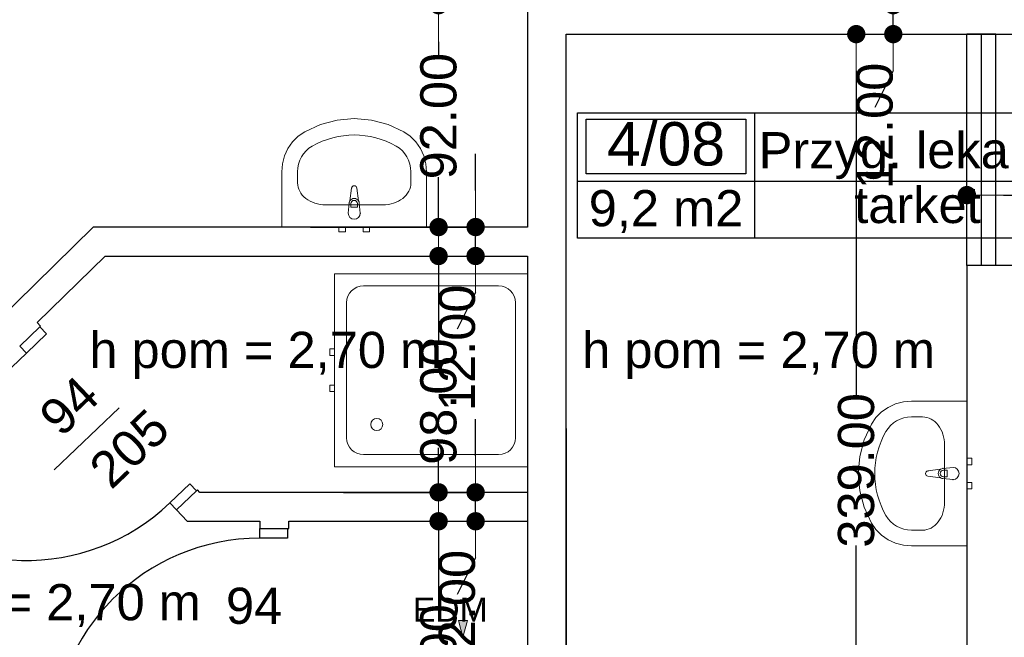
# Model space of a CAD drawing. Header units: millimetres. Extents: x -175445 to -20415, y -559200 to 231527.
# Tile 75 of 256: x -137142 to -133063, y -159252 to -156691. Entities that reach past the tile are written whole.
import ezdxf
from ezdxf.enums import TextEntityAlignment as Align

# ---------------------------------------------------------------- set-up
doc = ezdxf.new("R2010")
doc.units = ezdxf.units.MM
doc.header["$MEASUREMENT"] = 0
for name, color, linetype in [('Belka', 7, 'Continuous'), ('Drzwi', 7, 'Continuous'), ('Linia', 7, 'Continuous'), ('Obiekt', 7, 'Continuous'), ('Strefa', 9, 'Continuous'), ('Tekst', 7, 'Continuous'), ('Wymiary', 9, 'Continuous'), ('Ściana', 7, 'Continuous')]:
    doc.layers.add(name, color=color, linetype=linetype)
doc.styles.add('Arial', font='txt')
doc.styles.add('Times new roman', font='txt')
doc.dimstyles.new('GENERATED_STYLE__1', dxfattribs={"dimtxt": 150, "dimasz": 152, "dimexe": 0.18, "dimexo": 0, "dimgap": 0.09, "dimtad": 1, "dimtih": 1, "dimtoh": 1, "dimlfac": 0.1, "dimzin": 0, "dimdsep": 46, "dimtxsty": 'Arial', "dimblk": 'ARROWHEAD_11', "dimblk1": 'ARROWHEAD_11', "dimblk2": 'ARROWHEAD_11', "dimcen": 0.09, "dimclrd": 256, "dimclre": 256, "dimclrt": 256, "dimazin": 0, "dimtfac": 1, "dimtdec": 4, "dimtmove": 0, "dimatfit": 3, "dimfxl": 1, "dimtolj": 1, "dimtzin": 0, "dimarcsym": 0})
doc.dimstyles.new('GENERATED_STYLE__2', dxfattribs={"dimtxt": 150, "dimasz": 152, "dimexe": 0.18, "dimexo": 0, "dimgap": 0.09, "dimtad": 1, "dimlfac": 0.1, "dimzin": 0, "dimdsep": 46, "dimtxsty": 'Arial', "dimblk": 'ARROWHEAD_11', "dimblk1": 'ARROWHEAD_11', "dimblk2": 'ARROWHEAD_11', "dimcen": 0.09, "dimclrd": 256, "dimclre": 256, "dimclrt": 256, "dimazin": 0, "dimtfac": 1, "dimtdec": 4, "dimtmove": 0, "dimatfit": 3, "dimfxl": 1, "dimtolj": 1, "dimtzin": 0, "dimarcsym": 0})

# ---------------------------------------------------------------- blocks, each defined once
blk = doc.blocks.new('Przyg. lekarzy_4_08_8', base_point=(-134097.5, 38009.7))
at = {"layer": 'Strefa'}
for p, q in [((-134831.6, 38292.6), (-132748.2, 38292.6)), ((-134831.6, 37774), (-134831.6, 38292.6)), ((-134794.9, 38266.6), (-134134.2, 38266.6)), ((-134794.9, 38040.3), (-134794.9, 38266.6)), ((-134134.2, 38266.6), (-134134.2, 38040.3)), ((-134097.5, 38292.6), (-134097.5, 37774)), ((-132748.2, 38292.6), (-132748.2, 37774)), ((-134134.2, 38040.3), (-134794.9, 38040.3)), ((-134831.6, 38009.7), (-132748.2, 38009.7)), ((-132748.2, 37774), (-134831.6, 37774))]:
    blk.add_line(p, q, dxfattribs=at)
at = {"layer": 'Strefa', "style": 'Arial'}
for tag, height, p in [('ROOM_NUMBER', 180, (-134464.5, 38164.6)), ('ROOM_NAME', 150, (-133422.9, 38138.1)), ('floor_f', 150, (-133422.9, 37911)), ('ROOM_CALC_AREA', 150, (-134464.5, 37897.6))]:
    blk.add_attdef(tag, text='', height=height, dxfattribs=at).set_placement(p, align=Align.MIDDLE_CENTER)
blk = doc.blocks.new('ARROWHEAD_11')
at = {"color": 0, "linetype": 'Continuous', "lineweight": 0}
blk.add_line((0, 0), (-1, 0), dxfattribs=at)
at = {"color": 0, "linetype": 'Continuous', "lineweight": 0, "const_width": 0.25, "flags": 128}
blk.add_lwpolyline([(-0.125, 0, 1), (0.125, 0, 1)], format="xyb", close=True, dxfattribs=at)
blk = doc.blocks.new('*D1356')
at = {"layer": 'Defpoints', "color": 0}
for p in [(-134878, -156750.6), (-133676.4, -156750.6), (-133178, -160140.6)]:
    blk.add_point(p, dxfattribs=at)
at = {"layer": 'Wymiary', "lineweight": -2}
for p, q in [((-134878, -156750.6), (-133676.2, -156750.6)), ((-133676.4, -156902.6), (-133676.4, -158248.3)), ((-133676.4, -159988.6), (-133676.4, -158870.6)), ((-133178, -160140.6), (-133676.6, -160140.6))]:
    blk.add_line(p, q, dxfattribs=at)
at = {"layer": 'Wymiary', "lineweight": -2, "xscale": 152, "yscale": 152, "zscale": 152}
for p, rotation in [((-133676.4, -156750.6), 90), ((-133676.4, -160140.6), 270)]:
    blk.add_blockref('ARROWHEAD_11', p, dxfattribs=dict(at, rotation=rotation))
at = {"layer": 'Wymiary', "lineweight": 13, "insert": (-133676.4, -158559.5), "char_height": 150, "attachment_point": 5, "rotation": 90, "style": 'Arial'}
blk.add_mtext('\\A1;339.00', dxfattribs=at)
blk = doc.blocks.new('*D1357')
at = {"layer": 'Defpoints', "color": 0}
for p in [(-133523, -156630.6), (-133238, -156630.6), (-134878, -156750.6)]:
    blk.add_point(p, dxfattribs=at)
at = {"layer": 'Wymiary', "lineweight": -2}
for p, q in [((-133523, -156478.6), (-133523, -156326.6)), ((-133238, -156630.6), (-133523.2, -156630.6)), ((-133523, -156750.6), (-133523, -156630.6)), ((-134878, -156750.6), (-133522.9, -156750.6)), ((-133523, -156902.6), (-133599.7, -157054.6))]:
    blk.add_line(p, q, dxfattribs=at)
at = {"layer": 'Wymiary', "lineweight": -2, "xscale": 152, "yscale": 152, "zscale": 152}
for p, rotation in [((-133523, -156630.6), 270), ((-133523, -156750.6), 90)]:
    blk.add_blockref('ARROWHEAD_11', p, dxfattribs=dict(at, rotation=rotation))
at = {"layer": 'Wymiary', "lineweight": 13, "insert": (-133599.7, -157131.3), "char_height": 150, "attachment_point": 5, "rotation": 90, "style": 'Arial'}
blk.add_mtext('\\A1;12.00', dxfattribs=at)
blk = doc.blocks.new('*D1361')
at = {"layer": 'Defpoints', "color": 0}
for p in [(-135800.4, -158770.6), (-135406.9, -158770.6), (-135288, -159870.6)]:
    blk.add_point(p, dxfattribs=at)
at = {"layer": 'Wymiary', "lineweight": -2}
for p, q in [((-135406.9, -158618.6), (-135406.9, -158466.6)), ((-135800.4, -158770.6), (-135406.7, -158770.6)), ((-135406.9, -158770.6), (-135406.9, -159130.3)), ((-135406.9, -159870.6), (-135406.9, -159738.6)), ((-135288, -159870.6), (-135407.1, -159870.6)), ((-135406.9, -160022.6), (-135406.9, -160174.6))]:
    blk.add_line(p, q, dxfattribs=at)
at = {"layer": 'Wymiary', "lineweight": -2, "xscale": 152, "yscale": 152, "zscale": 152}
for p, rotation in [((-135406.9, -158770.6), 270), ((-135406.9, -159870.6), 90)]:
    blk.add_blockref('ARROWHEAD_11', p, dxfattribs=dict(at, rotation=rotation))
at = {"layer": 'Wymiary', "lineweight": 13, "insert": (-135406.9, -159434.5), "char_height": 150, "attachment_point": 5, "rotation": 90, "style": 'Arial'}
blk.add_mtext('\\A1;110.00', dxfattribs=at)
blk = doc.blocks.new('*D1362')
at = {"layer": 'Defpoints', "color": 0}
for p in [(-135800.4, -158650.6), (-135253.5, -158650.6), (-135800.4, -158770.6)]:
    blk.add_point(p, dxfattribs=at)
at = {"layer": 'Wymiary', "lineweight": -2}
for p, q in [((-135253.5, -158498.6), (-135253.5, -158346.6)), ((-135800.4, -158650.6), (-135253.3, -158650.6)), ((-135253.5, -158770.6), (-135253.5, -158650.6)), ((-135800.4, -158770.6), (-135253.3, -158770.6)), ((-135253.5, -158922.6), (-135330.2, -159074.6))]:
    blk.add_line(p, q, dxfattribs=at)
at = {"layer": 'Wymiary', "lineweight": -2, "xscale": 152, "yscale": 152, "zscale": 152}
for p, rotation in [((-135253.5, -158650.6), 270), ((-135253.5, -158770.6), 90)]:
    blk.add_blockref('ARROWHEAD_11', p, dxfattribs=dict(at, rotation=rotation))
at = {"layer": 'Wymiary', "lineweight": 13, "insert": (-135330.2, -159151.3), "char_height": 150, "attachment_point": 5, "rotation": 90, "style": 'Arial'}
blk.add_mtext('\\A1;12.00', dxfattribs=at)
blk = doc.blocks.new('*D1363')
at = {"layer": 'Defpoints', "color": 0}
for p in [(-135938, -157670.6), (-135406.9, -157670.6), (-135800.4, -158650.6)]:
    blk.add_point(p, dxfattribs=at)
at = {"layer": 'Wymiary', "lineweight": -2}
for p, q in [((-135406.9, -157518.6), (-135406.9, -157366.6)), ((-135938, -157670.6), (-135406.7, -157670.6)), ((-135406.9, -157670.6), (-135406.9, -158021.5)), ((-135406.9, -158650.6), (-135406.9, -158527.4)), ((-135800.4, -158650.6), (-135406.7, -158650.6)), ((-135406.9, -158802.6), (-135406.9, -158954.6))]:
    blk.add_line(p, q, dxfattribs=at)
at = {"layer": 'Wymiary', "lineweight": -2, "xscale": 152, "yscale": 152, "zscale": 152}
for p, rotation in [((-135406.9, -157670.6), 270), ((-135406.9, -158650.6), 90)]:
    blk.add_blockref('ARROWHEAD_11', p, dxfattribs=dict(at, rotation=rotation))
at = {"layer": 'Wymiary', "lineweight": 13, "insert": (-135406.9, -158274.5), "char_height": 150, "attachment_point": 5, "rotation": 90, "style": 'Arial'}
blk.add_mtext('\\A1;98.00', dxfattribs=at)
blk = doc.blocks.new('*D1364')
at = {"layer": 'Defpoints', "color": 0}
for p in [(-135938, -157550.6), (-135253.5, -157550.6), (-135938, -157670.6)]:
    blk.add_point(p, dxfattribs=at)
at = {"layer": 'Wymiary', "lineweight": -2}
for p, q in [((-135253.5, -157398.6), (-135253.5, -157246.6)), ((-135938, -157550.6), (-135253.3, -157550.6)), ((-135253.5, -157670.6), (-135253.5, -157550.6)), ((-135938, -157670.6), (-135253.3, -157670.6)), ((-135253.5, -157822.6), (-135330.2, -157974.6))]:
    blk.add_line(p, q, dxfattribs=at)
at = {"layer": 'Wymiary', "lineweight": -2, "xscale": 152, "yscale": 152, "zscale": 152}
for p, rotation in [((-135253.5, -157550.6), 270), ((-135253.5, -157670.6), 90)]:
    blk.add_blockref('ARROWHEAD_11', p, dxfattribs=dict(at, rotation=rotation))
at = {"layer": 'Wymiary', "lineweight": 13, "insert": (-135330.2, -158051.3), "char_height": 150, "attachment_point": 5, "rotation": 90, "style": 'Arial'}
blk.add_mtext('\\A1;12.00', dxfattribs=at)
blk = doc.blocks.new('*D1365')
at = {"layer": 'Defpoints', "color": 0}
for p in [(-135406.9, -156630.6), (-135038, -156630.6), (-135938, -157550.6)]:
    blk.add_point(p, dxfattribs=at)
at = {"layer": 'Wymiary', "lineweight": -2}
for p, q in [((-135038, -156630.6), (-135407.1, -156630.6)), ((-135406.9, -156782.6), (-135406.9, -156837.7)), ((-135406.9, -157398.6), (-135406.9, -157343.6)), ((-135938, -157550.6), (-135406.7, -157550.6))]:
    blk.add_line(p, q, dxfattribs=at)
at = {"layer": 'Wymiary', "lineweight": -2, "xscale": 152, "yscale": 152, "zscale": 152}
for p, rotation in [((-135406.9, -156630.6), 90), ((-135406.9, -157550.6), 270)]:
    blk.add_blockref('ARROWHEAD_11', p, dxfattribs=dict(at, rotation=rotation))
at = {"layer": 'Wymiary', "lineweight": 13, "insert": (-135406.9, -157090.6), "char_height": 150, "attachment_point": 5, "rotation": 90, "style": 'Arial'}
blk.add_mtext('\\A1;92.00', dxfattribs=at)
blk = doc.blocks.new('*D1374')
at = {"layer": 'Defpoints', "color": 0}
for p in [(-135038, -158385.6), (-136028, -159395.6), (-135038, -159540.6)]:
    blk.add_point(p, dxfattribs=at)
at = {"layer": 'Wymiary', "lineweight": -2}
for p, q in [((-135038, -158385.6), (-135038, -159540.8)), ((-136028, -159395.6), (-136028, -159540.8)), ((-135876, -159540.6), (-135190, -159540.6))]:
    blk.add_line(p, q, dxfattribs=at)
at = {"layer": 'Wymiary', "lineweight": -2, "xscale": 152, "yscale": 152, "zscale": 152, "rotation": 180}
blk.add_blockref('ARROWHEAD_11', (-136028, -159540.6), dxfattribs=at)
at = {"layer": 'Wymiary', "lineweight": -2, "xscale": 152, "yscale": 152, "zscale": 152}
blk.add_blockref('ARROWHEAD_11', (-135038, -159540.6), dxfattribs=at)
at = {"layer": 'Wymiary', "lineweight": 13, "insert": (-135646.8, -159464), "char_height": 150, "attachment_point": 5, "style": 'Arial'}
blk.add_mtext('\\A1;99.00', dxfattribs=at)
blk = doc.blocks.new('*D1375')
at = {"layer": 'Defpoints', "color": 0}
for p in [(-135038, -158385.6), (-134878, -158385.6), (-134878, -159540.6)]:
    blk.add_point(p, dxfattribs=at)
at = {"layer": 'Wymiary', "lineweight": -2}
for p, q in [((-135038, -158385.6), (-135038, -159540.8)), ((-134878, -158385.6), (-134878, -159540.8)), ((-135833.6, -159540.6), (-135342, -159540.6)), ((-135342, -159540.6), (-135190, -159540.6)), ((-135038, -159540.6), (-134878, -159540.6)), ((-134726, -159540.6), (-134574, -159540.6))]:
    blk.add_line(p, q, dxfattribs=at)
at = {"layer": 'Wymiary', "lineweight": -2, "xscale": 152, "yscale": 152, "zscale": 152}
blk.add_blockref('ARROWHEAD_11', (-135038, -159540.6), dxfattribs=at)
at = {"layer": 'Wymiary', "lineweight": -2, "xscale": 152, "yscale": 152, "zscale": 152, "rotation": 180}
blk.add_blockref('ARROWHEAD_11', (-134878, -159540.6), dxfattribs=at)
at = {"layer": 'Wymiary', "lineweight": 13, "insert": (-135587.9, -159464), "char_height": 150, "attachment_point": 5, "style": 'Arial'}
blk.add_mtext('\\A1;16.00', dxfattribs=at)
blk = doc.blocks.new('*D1376')
at = {"layer": 'Defpoints', "color": 0}
for p in [(-134878, -158385.6), (-133218, -159540.6), (-133218, -160140.6)]:
    blk.add_point(p, dxfattribs=at)
at = {"layer": 'Wymiary', "lineweight": -2}
for p, q in [((-134878, -158385.6), (-134878, -159540.8)), ((-134726, -159540.6), (-133370, -159540.6)), ((-133218, -160140.6), (-133218, -159540.5))]:
    blk.add_line(p, q, dxfattribs=at)
at = {"layer": 'Wymiary', "lineweight": -2, "xscale": 152, "yscale": 152, "zscale": 152, "rotation": 180}
blk.add_blockref('ARROWHEAD_11', (-134878, -159540.6), dxfattribs=at)
at = {"layer": 'Wymiary', "lineweight": -2, "xscale": 152, "yscale": 152, "zscale": 152}
blk.add_blockref('ARROWHEAD_11', (-133218, -159540.6), dxfattribs=at)
at = {"layer": 'Wymiary', "lineweight": 13, "insert": (-134161.8, -159464), "char_height": 150, "attachment_point": 5, "style": 'Arial'}
blk.add_mtext('\\A1;166.00', dxfattribs=at)
blk = doc.blocks.new('*D1386')
at = {"layer": 'Defpoints', "color": 0}
for p in [(-130448, -157418.1), (-133218, -157710.6), (-130448, -157710.6)]:
    blk.add_point(p, dxfattribs=at)
at = {"layer": 'Wymiary', "lineweight": -2}
for p, q in [((-133218, -157710.6), (-133218, -157417.9)), ((-133066, -157418.1), (-130600, -157418.1)), ((-130448, -157710.6), (-130448, -157417.9))]:
    blk.add_line(p, q, dxfattribs=at)
at = {"layer": 'Wymiary', "lineweight": -2, "xscale": 152, "yscale": 152, "zscale": 152, "rotation": 180}
blk.add_blockref('ARROWHEAD_11', (-133218, -157418.1), dxfattribs=at)
at = {"layer": 'Wymiary', "lineweight": -2, "xscale": 152, "yscale": 152, "zscale": 152}
blk.add_blockref('ARROWHEAD_11', (-130448, -157418.1), dxfattribs=at)
at = {"layer": 'Wymiary', "lineweight": 13, "insert": (-131833, -157341.4), "char_height": 150, "attachment_point": 5, "style": 'Arial'}
blk.add_mtext('\\A1;277.00', dxfattribs=at)

msp = doc.modelspace()

# ---------------------------------------------------------------- hatches: boundary and pattern name
at = {"layer": 'Linia', "linetype": 'Continuous', "lineweight": 13}
msp.add_hatch(color=253, dxfattribs=at).paths.add_polyline_path([(-135305.862, -159251.743), (-135287.018, -159181.792), (-135324.518, -159181.742)])

# ---------------------------------------------------------------- linework, layer by layer
at = {"layer": 'Belka', "color": 253}
for p, q in [((-133098.019, -156750.636), (-133218.019, -156750.636)), ((-133218.019, -157710.636), (-133218.019, -156750.636)), ((-133158.019, -157710.636), (-133158.019, -156750.636)), ((-133098.019, -157710.636), (-133098.019, -156750.636)), ((-133098.019, -157710.636), (-133218.019, -157710.636))]:
    msp.add_line(p, q, dxfattribs=at)
at = {"layer": 'Drzwi', "color": 253}
for p, q in [((-137059.309, -157964.482), (-137142.451, -158043.932)), ((-137142.451, -158043.932), (-137059.309, -157964.482)), ((-137114.816, -158072.851), (-137031.674, -157993.401)), ((-137031.674, -157993.401), (-137059.309, -157964.482)), ((-137114.816, -158072.851), (-137736.577, -158667.001)), ((-137142.451, -158043.932), (-137114.816, -158072.851)), ((-136437.524, -158615.161), (-136520.667, -158694.612)), ((-136493.032, -158723.531), (-136409.889, -158644.08)), ((-136493.032, -158723.531), (-136409.889, -158644.08)), ((-136409.889, -158644.08), (-136437.524, -158615.161)), ((-136520.667, -158694.612), (-136493.032, -158723.531)), ((-136148.018, -158840.636), (-136148.018, -158800.636)), ((-136148.018, -158800.636), (-136033.018, -158800.636)), ((-136148.018, -158800.636), (-136033.018, -158800.636)), ((-136033.018, -158800.636), (-136033.018, -158840.636)), ((-136033.018, -158840.636), (-136148.018, -158840.636))]:
    msp.add_line(p, q, dxfattribs=at)
for centre, start, end in [((-137114.816, -158072.851), 223.699169, 313.699169), ((-136148.018, -159700.636), 90, 180)]:
    msp.add_arc(centre, 860, start, end, dxfattribs=at)
at = {"layer": 'Linia', "color": 253, "lineweight": 13}
for p, q in [((-135305.676, -159112.852), (-135305.768, -159181.767)), ((-135305.862, -159251.743), (-135324.518, -159181.742)), ((-135324.518, -159181.742), (-135287.018, -159181.792)), ((-135305.862, -159251.743), (-135287.018, -159181.792))]:
    msp.add_line(p, q, dxfattribs=at)
at = {"layer": 'Obiekt', "color": 253, "lineweight": 5}
for p, q in [((-135896.393, -157125.104), (-135961.585, -157155.045)), ((-135827.373, -157106.805), (-135896.393, -157125.104)), ((-135756.411, -157100.649), (-135827.373, -157106.805)), ((-135685.45, -157106.805), (-135756.411, -157100.649)), ((-135616.429, -157125.104), (-135685.45, -157106.805)), ((-135551.237, -157155.045), (-135616.429, -157125.104)), ((-135988.563, -157173.775), (-136011.921, -157197.229)), ((-135961.585, -157155.045), (-135988.563, -157173.775)), ((-135524.259, -157173.775), (-135551.237, -157155.045)), ((-135500.902, -157197.229), (-135524.259, -157173.775)), ((-136011.921, -157197.229), (-136030.91, -157224.655)), ((-135481.913, -157224.655), (-135500.902, -157197.229)), ((-136044.924, -157255.179), (-136053.516, -157287.823)), ((-136030.91, -157224.655), (-136044.924, -157255.179)), ((-135467.898, -157255.179), (-135481.913, -157224.655)), ((-135459.306, -157287.823), (-135467.898, -157255.179)), ((-136053.516, -157287.823), (-136056.411, -157321.545)), ((-135456.411, -157321.545), (-135459.306, -157287.823)), ((-136056.411, -157321.545), (-136056.411, -157550.636)), ((-135991.194, -157367.363), (-135991.194, -157321.545)), ((-135521.629, -157367.363), (-135521.629, -157321.545)), ((-135456.411, -157550.636), (-135456.411, -157321.545)), ((-135767.511, -157388.918), (-135774.141, -157441.851)), ((-135738.682, -157441.851), (-135745.311, -157388.918)), ((-135875.237, -157458.318), (-135637.585, -157458.318)), ((-135777.411, -157451.365), (-135781.411, -157493.318)), ((-135770.011, -157468.407), (-135770.011, -157453.537)), ((-135742.811, -157453.537), (-135742.811, -157468.407)), ((-135731.411, -157493.318), (-135735.411, -157451.365)), ((-135742.811, -157468.407), (-135770.011, -157468.407)), ((-136056.411, -157550.636), (-135456.411, -157550.636)), ((-135792.911, -157550.636), (-135819.911, -157550.636)), ((-135819.911, -157550.636), (-135819.911, -157570.636)), ((-135819.911, -157570.636), (-135792.911, -157570.636)), ((-135792.911, -157570.636), (-135792.911, -157550.636)), ((-135692.911, -157550.636), (-135719.911, -157550.636)), ((-135719.911, -157550.636), (-135719.911, -157570.636)), ((-135719.911, -157570.636), (-135692.911, -157570.636)), ((-135692.911, -157570.636), (-135692.911, -157550.636)), ((-135038.018, -157744.289), (-135838.018, -157744.289)), ((-135838.018, -157744.289), (-135838.018, -158544.289)), ((-135038.018, -158544.289), (-135038.018, -157744.289)), ((-135158.018, -157794.289), (-135718.018, -157794.289)), ((-135788.018, -157864.289), (-135788.018, -158424.289)), ((-135088.018, -158424.289), (-135088.018, -157864.289)), ((-135838.018, -158055.789), (-135858.018, -158055.789)), ((-135858.018, -158055.789), (-135858.018, -158082.789)), ((-135838.018, -158082.789), (-135838.018, -158055.789)), ((-135858.018, -158082.789), (-135838.018, -158082.789)), ((-135838.018, -158205.789), (-135858.018, -158205.789)), ((-135858.018, -158205.789), (-135858.018, -158232.789)), ((-135858.018, -158232.789), (-135838.018, -158232.789)), ((-135838.018, -158232.789), (-135838.018, -158205.789)), ((-133513.476, -158284.206), (-133480.832, -158275.614)), ((-133480.832, -158275.614), (-133447.11, -158272.719)), ((-133447.11, -158272.719), (-133218.019, -158272.719)), ((-133218.019, -158272.719), (-133218.019, -158872.719)), ((-133594.879, -158340.567), (-133571.426, -158317.21)), ((-133571.426, -158317.21), (-133543.999, -158298.221)), ((-133543.999, -158298.221), (-133513.476, -158284.206)), ((-133613.61, -158367.545), (-133594.879, -158340.567)), ((-133401.291, -158337.937), (-133447.11, -158337.937)), ((-133643.551, -158432.737), (-133613.61, -158367.545)), ((-133661.85, -158501.758), (-133643.551, -158432.737)), ((-133310.337, -158453.893), (-133310.337, -158691.545)), ((-135718.018, -158494.289), (-135158.018, -158494.289)), ((-133668.005, -158572.719), (-133661.85, -158501.758)), ((-133218.019, -158509.219), (-133198.019, -158509.219)), ((-133218.019, -158536.219), (-133218.019, -158509.219)), ((-133198.019, -158509.219), (-133198.019, -158536.219)), ((-135838.018, -158544.289), (-135038.018, -158544.289)), ((-133379.737, -158561.619), (-133326.803, -158554.99)), ((-133317.29, -158551.719), (-133275.337, -158547.719)), ((-133300.247, -158559.119), (-133315.118, -158559.119)), ((-133300.247, -158586.319), (-133300.247, -158559.119)), ((-133198.019, -158536.219), (-133218.019, -158536.219)), ((-133661.85, -158643.681), (-133668.005, -158572.719)), ((-133326.803, -158590.449), (-133379.737, -158583.819)), ((-133275.337, -158597.719), (-133317.29, -158593.719)), ((-133315.118, -158586.319), (-133300.247, -158586.319)), ((-133643.551, -158712.701), (-133661.85, -158643.681)), ((-133218.019, -158609.219), (-133198.019, -158609.219)), ((-133218.019, -158636.219), (-133218.019, -158609.219)), ((-133198.019, -158636.219), (-133218.019, -158636.219)), ((-133198.019, -158609.219), (-133198.019, -158636.219)), ((-133613.61, -158777.893), (-133643.551, -158712.701)), ((-133594.879, -158804.872), (-133613.61, -158777.893)), ((-133571.426, -158828.229), (-133594.879, -158804.872)), ((-133401.291, -158807.502), (-133447.11, -158807.502)), ((-133543.999, -158847.218), (-133571.426, -158828.229)), ((-133513.476, -158861.232), (-133543.999, -158847.218)), ((-133480.832, -158869.825), (-133513.476, -158861.232)), ((-133447.11, -158872.719), (-133480.832, -158869.825)), ((-133218.019, -158872.719), (-133447.11, -158872.719))]:
    msp.add_line(p, q, dxfattribs=at)
at = {"layer": 'Obiekt', "color": 253}
msp.add_line((-136999.482, -158557.402), (-136730.984, -158300.827), dxfattribs=at)
at = {"layer": 'Obiekt', "color": 253, "lineweight": 5}
msp.add_circle((-135663.018, -158369.289), 25, dxfattribs=at)
for centre, radius, start, end in [((-135756.411, -157390.308), 11.187, 7.138925, 172.861075), ((-135756.411, -157453.265), 21.086, 147.228975, 174.830393), ((-135756.411, -157453.265), 21.086, 32.771025, 147.228975), ((-135756.411, -157453.537), 13.6, 0, 180), ((-135756.411, -157453.265), 21.086, 5.169607, 32.771025), ((-135756.411, -157493.318), 25, 180, 0), ((-135718.018, -157864.289), 70, 90, 180), ((-135158.018, -157864.289), 70, 0, 90), ((-135718.018, -158424.289), 70, 180, 270), ((-135158.018, -158424.289), 70, 270, 0), ((-133378.347, -158572.719), 11.187, 97.138925, 262.861075), ((-133315.39, -158572.719), 21.086, 122.771025, 237.228975), ((-133315.118, -158572.719), 13.6, 90, 270), ((-133315.39, -158572.719), 21.086, 95.169607, 122.771025), ((-133275.337, -158572.719), 25, 270, 90), ((-133315.39, -158572.719), 21.086, 237.228975, 264.830393)]:
    msp.add_arc(centre, radius, start, end, dxfattribs=at)
for centre, major_axis, ratio, start_param, end_param in [((-135756.411, -157550.636), (0, 381.818), 0.95652174, 5.78621047, 6.78016015), ((-135875.263, -157321.545), (0, 121.2), 0.95652174, 0.49697483, 1.57079633), ((-135637.559, -157321.545), (0, 121.2), 0.95652174, 4.71238898, 5.78621048), ((-135875.107, -157367.363), (116.066, 0), 0.78364566, 3.14159265, 4.71238898), ((-135637.716, -157367.363), (116.066, 0), 0.78364566, 4.71238898, 6.28318531), ((-133447.11, -158453.867), (121.2, 0), 0.95652174, 1.57079633, 2.64461782), ((-133401.291, -158454.024), (0, 116.066), 0.78364566, 4.71238898, 6.28318531), ((-133218.019, -158572.719), (381.818, 0), 0.95652174, 2.64461781, 3.63856749), ((-133401.291, -158691.415), (0, 116.066), 0.78364566, 3.14159265, 4.71238898), ((-133447.11, -158691.572), (121.2, 0), 0.95652174, 3.63856748, 4.71238898)]:
    msp.add_ellipse(centre, major_axis=major_axis, ratio=ratio, start_param=start_param, end_param=end_param, dxfattribs=at)
for p in [(-135767.511, -157388.918), (-135777.411, -157451.365), (-135738.682, -157441.851), (-135731.411, -157493.318), (-133379.737, -158561.619), (-133317.29, -158551.719), (-133326.803, -158590.449), (-133275.337, -158597.719)]:
    msp.add_point(p, dxfattribs=at)
at = {"layer": 'Ściana', "color": 253}
for p, q in [((-137142.451, -158043.932), (-137059.309, -157964.482)), ((-137059.309, -157964.482), (-137055.694, -157961.028)), ((-136493.032, -158723.531), (-136409.889, -158644.08)), ((-136409.889, -158644.08), (-136406.274, -158640.626)), ((-136148.018, -158800.636), (-136033.018, -158800.636)), ((-136033.018, -158800.636), (-136028.018, -158800.636))]:
    msp.add_line(p, q, dxfattribs=at)
at = {"layer": 'Ściana', "color": 253, "flags": 128}
for points in [[(-135038.018, -156630.636), (-135038.018, -157550.636)], [(-134878.018, -156750.636), (-132748.018, -156750.636)], [(-134878.018, -160140.636), (-134878.018, -156750.636)], [(-136838.018, -157550.636), (-137717.156, -158415.121)], [(-135038.018, -157550.636), (-136838.018, -157550.636)], [(-137069.511, -157946.568), (-136788.902, -157670.636)], [(-136788.902, -157670.636), (-135038.018, -157670.636)], [(-135038.018, -157670.636), (-135038.018, -158650.636)], [(-133218.019, -157710.636), (-133218.019, -160140.636)], [(-131368.019, -157710.636), (-133218.019, -157710.636)], [(-137055.694, -157961.028), (-137069.511, -157946.568)], [(-136396.709, -158650.636), (-136406.274, -158640.626)], [(-135038.018, -158650.636), (-136396.709, -158650.636)], [(-136493.032, -158723.531), (-136448.018, -158770.636)], [(-136448.018, -158770.636), (-136148.018, -158770.636)], [(-136148.018, -158770.636), (-136148.018, -158800.636)], [(-136028.018, -158770.636), (-135038.018, -158770.636)], [(-136028.018, -158800.636), (-136028.018, -158770.636)], [(-135038.018, -158770.636), (-135038.018, -159870.636)]]:
    msp.add_lwpolyline(points, dxfattribs=at)

# ---------------------------------------------------------------- block references
at = {"layer": 'Strefa', "color": 253}
ref = msp.add_blockref('Przyg. lekarzy_4_08_8', (-134097.513, -157360.255), dxfattribs=at)
ref.add_attrib('ROOM_NAME', 'Przyg. lekarzy', dxfattribs={"color": 7, "height": 150, "style": 'Arial'}).set_placement((-133422.872, -157231.855), align=Align.MIDDLE_CENTER)
ref.add_attrib('ROOM_NUMBER', '4/08', dxfattribs={"color": 7, "height": 180, "style": 'Arial'}).set_placement((-134464.534, -157205.369), align=Align.MIDDLE_CENTER)
ref.add_attrib('ROOM_CALC_AREA', '9,2 m2', dxfattribs={"color": 7, "height": 150, "style": 'Arial'}).set_placement((-134464.534, -157472.309), align=Align.MIDDLE_CENTER)
ref.add_attrib('floor_f', 'tarket', dxfattribs={"color": 7, "height": 150, "style": 'Arial'}).set_placement((-133422.872, -157458.938), align=Align.MIDDLE_CENTER)

# ---------------------------------------------------------------- texts
at = {"layer": 'Obiekt', "color": 253, "char_height": 150, "attachment_point": 7, "rotation": 43.699169, "style": 'Arial'}
for s, insert in [('\\A1;{\\fArial|b0|i0|c238|p38;94}', (-136968.943, -158427.895)), ('\\A1;{\\fArial|b0|i0|c238|p38;205}', (-136761.681, -158644.788))]:
    msp.add_mtext(s, dxfattribs=dict(at, insert=insert))
at = {"layer": 'Obiekt', "color": 253, "insert": (-136287.845, -159198.104), "char_height": 150, "attachment_point": 7, "style": 'Arial'}
msp.add_mtext('\\A1;{\\fArial|b0|i0|c238|p38;94}', dxfattribs=at)
at = {"layer": 'Tekst', "color": 253, "char_height": 150, "attachment_point": 2, "style": 'Times new roman'}
for insert in [(-136123.019, -157985.025), (-134081.086, -157985.025), (-137122.798, -159031.09)]:
    msp.add_mtext('\\A1;{\\fArial|b0|i0|c0|p38;h pom = 2,70 m}', dxfattribs=dict(at, insert=insert))
at = {"layer": 'Tekst', "color": 253, "lineweight": 0, "insert": (-135358.545, -159086.944), "char_height": 100, "attachment_point": 2, "style": 'Times new roman'}
msp.add_mtext('\\A1;{\\fArial|b0|i0|c0|p38;EDM}', dxfattribs=at)

# ---------------------------------------------------------------- dimensions: what is measured, and where the dimension line sits
at = {"layer": 'Wymiary', "color": 8, "lineweight": 13}
for base, p1, p2, picture, middle in [((-133523.044, -156630.636), (-134878.018, -156750.636), (-133238.018, -156630.636), '*D1357', (-133599.72, -157131.312)), ((-135406.875, -156630.636), (-135938.018, -157550.636), (-135038.018, -156630.636), '*D1365', (-135406.875, -157090.636)), ((-133676.396, -156750.636), (-133178.018, -160140.636), (-134878.018, -156750.636), '*D1356', (-133676.396, -158559.465)), ((-135253.524, -157550.636), (-135938.018, -157670.636), (-135938.018, -157550.636), '*D1364', (-135330.2, -158051.312)), ((-135406.875, -157670.636), (-135800.354, -158650.636), (-135938.018, -157670.636), '*D1363', (-135406.875, -158274.465)), ((-135253.524, -158650.636), (-135800.354, -158770.636), (-135800.354, -158650.636), '*D1362', (-135330.2, -159151.312)), ((-135406.875, -158770.636), (-135288.018, -159870.636), (-135800.354, -158770.636), '*D1361', (-135406.875, -159434.465))]:
    dim = msp.add_linear_dim(base=base, p1=p1, p2=p2, angle=90, dimstyle='GENERATED_STYLE__2', dxfattribs=at)
    dim.commit()
    dim.dimension.update_dxf_attribs({"geometry": picture, "text_midpoint": middle, "dimtype": 160, "text_rotation": 90})
for base, p1, p2, picture, middle in [((-130448.019, -157418.055), (-133218.019, -157710.636), (-130448.019, -157710.636), '*D1386', (-131833.019, -157418.055)), ((-135038.018, -159540.633), (-136028.018, -159395.636), (-135038.018, -158385.636), '*D1374', (-135646.847, -159540.633)), ((-134878.018, -159540.633), (-135038.018, -158385.636), (-134878.018, -158385.636), '*D1375', (-135587.879, -159540.633)), ((-133218.019, -159540.633), (-134878.018, -158385.636), (-133218.019, -160140.636), '*D1376', (-134161.848, -159540.633))]:
    dim = msp.add_linear_dim(base=base, p1=p1, p2=p2, dimstyle='GENERATED_STYLE__1', dxfattribs=at)
    dim.commit()
    dim.dimension.update_dxf_attribs({"geometry": picture, "text_midpoint": middle, "dimtype": 160})

doc.saveas('drawing.dxf')
